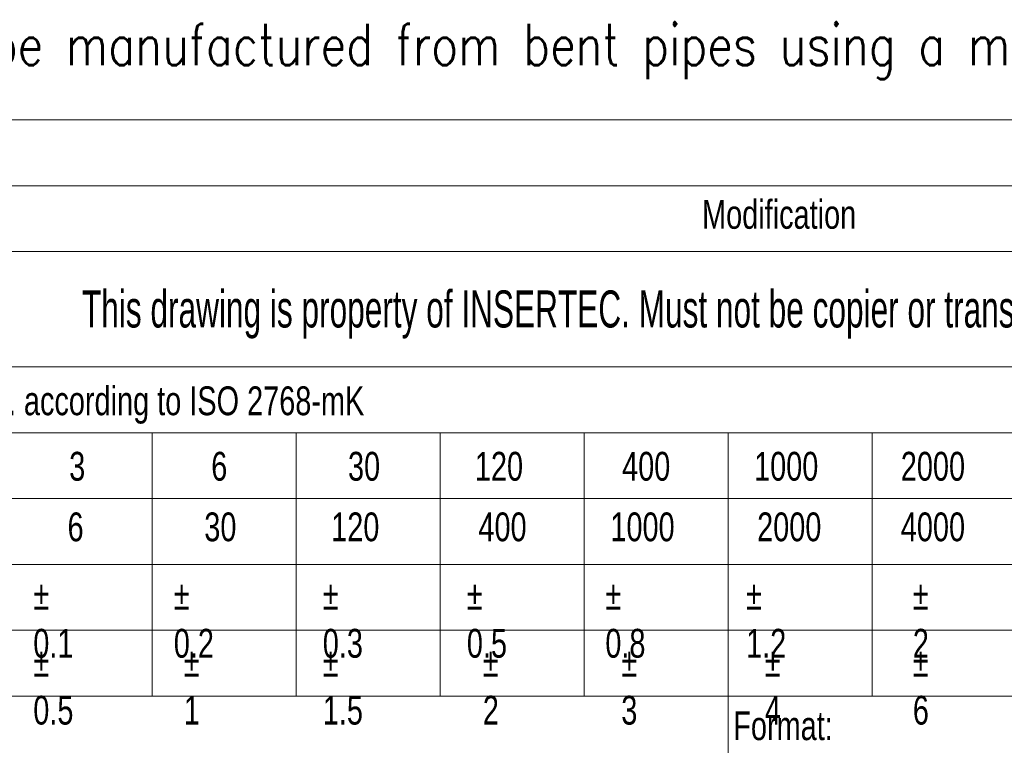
# Model space of a CAD drawing. Header units: millimetres. Extents: x 0 to 594, y 0 to 424.
# Tile 11 of 13: x 433 to 495, y 49 to 94. Entities that reach past the tile are written whole.
import ezdxf

# ---------------------------------------------------------------- set-up
doc = ezdxf.new("R2010")
doc.units = ezdxf.units.MM
doc.header["$LTSCALE"] = 0.25
doc.layers.add('SLD-0', color=179, linetype='Continuous')
doc.styles.add('AdskIsoMetric', font='romans.shx', dxfattribs={"width": 0.8, "height": 2.5})
doc.styles.add('SLDTEXTSTYLE2', font='TXT', dxfattribs={"width": 0.638186})
doc.styles.add('SLDTEXTSTYLE3', font='TXT', dxfattribs={"width": 0.75})

msp = doc.modelspace()

# ---------------------------------------------------------------- linework, layer by layer
at = {"color": 7, "linetype": 'Continuous', "lineweight": 18}
for p, q in [((402.554, 87.962), (588.826, 87.962)), ((402.554, 83.822), (588.826, 83.822)), ((402.554, 79.683), (588.826, 79.683)), ((402.554, 72.439), (588.826, 72.439)), ((402.554, 68.3), (495.69, 68.3)), ((441.361, 51.742), (441.361, 68.3)), ((450.416, 51.742), (450.416, 68.3)), ((459.47, 51.742), (459.47, 68.3)), ((468.525, 51.742), (468.525, 68.3)), ((477.58, 51.742), (477.58, 68.3)), ((486.635, 51.742), (486.635, 68.3)), ((402.554, 64.16), (495.69, 64.16)), ((402.554, 60.021), (495.69, 60.021)), ((402.554, 55.882), (495.69, 55.882)), ((432.306, 51.742), (441.361, 51.742)), ((441.361, 51.742), (450.416, 51.742)), ((450.416, 51.742), (459.47, 51.742)), ((459.47, 51.742), (468.525, 51.742)), ((468.525, 51.742), (477.58, 51.742)), ((477.58, 51.742), (486.635, 51.742)), ((477.58, 51.742), (477.58, 31.045)), ((486.635, 51.742), (495.69, 51.742))]:
    msp.add_line(p, q, dxfattribs=at)

# ---------------------------------------------------------------- texts
at = {"insert": (406.104, 93.992), "char_height": 2.59725, "attachment_point": 1, "style": 'AdskIsoMetric'}
msp.add_mtext_dynamic_manual_height_columns('**The elbows will be manufactured from bent pipes using a manual bending machine', width=4135.89111, gutter_width=12.986, heights=[0], dxfattribs=at)
at = {"color": 7, "linetype": 'Continuous', "lineweight": 0, "style": 'SLDTEXTSTYLE3'}
for s, insert, char_height, attachment_point in [('Modification', (480.787, 82.929), 1.81098, 2), ('Tolerance for dimensions without tol. according to ISO 2768-mK', (403.216, 71.209), 1.81098, 1), ('3', (436.147, 67.094), 1.811, 1), ('6', (445.078, 67.094), 1.811, 1), ('30', (453.677, 67.094), 1.811, 1), ('120', (461.655, 67.094), 1.811, 1), ('400', (470.913, 67.094), 1.811, 1), ('1000', (479.211, 67.094), 1.811, 1), ('2000', (488.437, 67.094), 1.811, 1), ('6', (436.044, 63.285), 1.811, 1), ('30', (444.642, 63.285), 1.811, 1), ('120', (452.62, 63.285), 1.811, 1), ('400', (461.879, 63.285), 1.811, 1), ('1000', (470.176, 63.285), 1.811, 1), ('2000', (479.402, 63.285), 1.811, 1), ('4000', (488.437, 63.285), 1.811, 1), ('%%p^J0.1', (433.889, 58.985), 1.811, 1), ('%%p^J0.2', (442.724, 58.985), 1.811, 1), ('%%p^J0.3', (452.092, 58.985), 1.811, 1), ('%%p^J0.5', (461.152, 58.985), 1.811, 1), ('%%p^J0.8', (469.858, 58.985), 1.811, 1), ('%%p^J1.2', (478.708, 58.985), 1.811, 1), ('%%p^J2', (489.193, 58.985), 1.811, 1), ('%%p^J0.5', (433.889, 54.78), 1.811, 1), ('%%p^J1', (443.354, 54.78), 1.811, 1), ('%%p^J1.5', (452.092, 54.78), 1.811, 1), ('%%p^J2', (462.156, 54.78), 1.811, 1), ('%%p^J3', (470.861, 54.78), 1.811, 1), ('%%p^J4', (479.89, 54.78), 1.811, 1), ('%%p^J6', (489.193, 54.78), 1.811, 1), ('Format:', (477.903, 50.784), 1.811, 1)]:
    msp.add_mtext(s, dxfattribs=dict(at, insert=insert, char_height=char_height, attachment_point=attachment_point))
at = {"layer": 'SLD-0', "color": 7, "insert": (493.275, 77.241), "char_height": 2.328397, "attachment_point": 2, "style": 'SLDTEXTSTYLE2'}
msp.add_mtext('This drawing is property of INSERTEC. Must not be copier or transferred to third parties in any way without written authorization.', dxfattribs=at)

doc.saveas('drawing.dxf')
